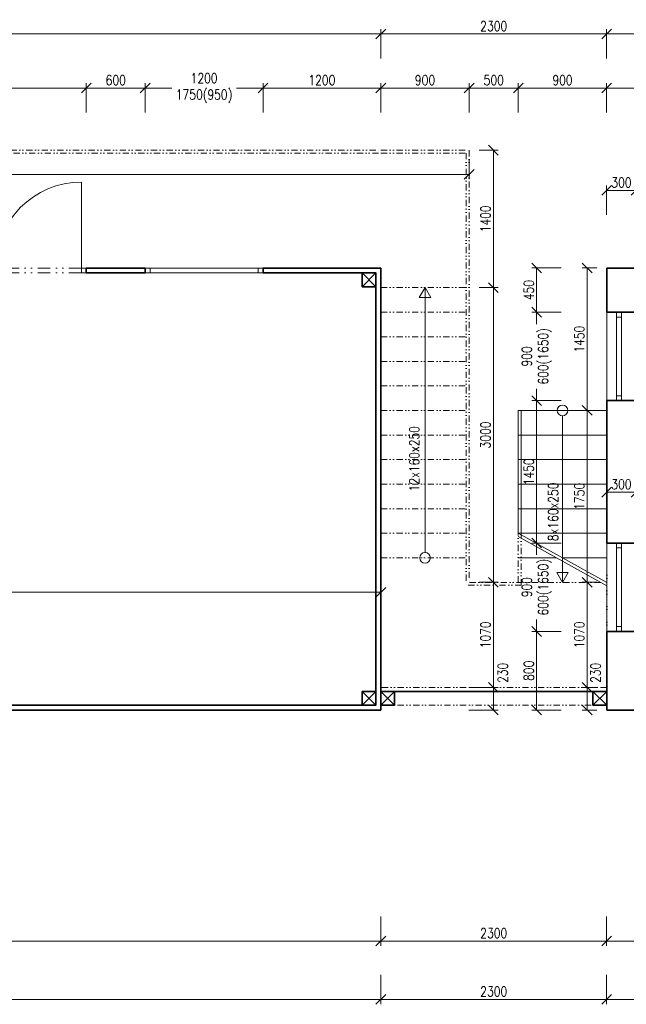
# Model space of a CAD drawing. Header units: millimetres. Extents: x -485339 to 350584, y -1189934 to 0.
# Tile 139 of 178: x 65767 to 71945, y -1099931 to -1089907. Entities that reach past the tile are written whole.
import ezdxf

# ---------------------------------------------------------------- set-up
doc = ezdxf.new("R2010")
doc.units = ezdxf.units.MM
doc.header["$LTSCALE"] = 10
doc.linetypes.add('DĚLICÍ2', pattern=[15.875, 6.35, -3.175, 0, -3.175, 0, -3.175])
doc.layers.get('Defpoints').update_dxf_attribs({"color": 201})
for name, color, linetype, lineweight in [('St__otvory_dveře', 40, 'Continuous', 18), ('St_kóty', 132, 'Continuous', 18), ('St_otvory_okna', 40, 'Continuous', 18), ('St_popis', 250, 'Continuous', 18), ('St_sloupy_konstrukce haly', 5, 'Continuous', 35), ('St_sloupy_opláštění_půdorys', 25, 'Continuous', 35), ('St_čáry_nad', 250, 'DĚLICÍ2', 18), ('St_čáry_obrys', 5, 'Continuous', 35), ('St_čáry_plné', 250, 'Continuous', 18)]:
    doc.layers.add(name, color=color, linetype=linetype, lineweight=lineweight)
doc.styles.get("Standard").update_dxf_attribs({"font": 'simplex.shx', "width": 0.8})
doc.linetypes.add('ZIGZAG', pattern='A,0.00254,-5.08,[131,ltypeshp.shx,S=5.08,R=0,X=-5.08,Y=0],-10.16,[131,ltypeshp.shx,S=5.08,R=180,X=5.08,Y=0],-5.08', length=20.32254)
doc.dimstyles.new('stavebníM50 vnitřní', dxfattribs={"dimtxt": 100, "dimasz": 100, "dimexe": 50, "dimexo": 100, "dimgap": 30, "dimtad": 1, "dimdec": 0, "dimtxsty": 'Standard', "dimblk": 'OBLIQUE', "dimcen": 2.5, "dimclrd": 256, "dimclre": 256, "dimclrt": 256, "dimadec": 0, "dimazin": 0, "dimtfac": 1, "dimtdec": 0, "dimtmove": 2, "dimatfit": 2, "dimldrblk": 'OBLIQUE', "dimfxl": 250, "dimfxlon": 1, "dimlwd": -1, "dimlwe": -1, "dimarcsym": 0})

# ---------------------------------------------------------------- blocks, each defined once
blk = doc.blocks.new('G$C541DE37C')
at = {"layer": 'St_otvory_okna', "ltscale": 2}
for points in [[(0, -900), (0, 0), (-50, 0), (-50, -900)], [(0, 0), (0, -50), (-50, -50), (-50, 0)], [(0, -900), (0, -850), (-50, -850), (-50, -900)]]:
    blk.add_lwpolyline(points, close=True, dxfattribs=at)
blk = doc.blocks.new('G$C2F820337')
at = {"layer": 'St_sloupy_opláštění_půdorys', "ltscale": 2}
blk.add_lwpolyline([(-70, -70), (70, -70), (70, 70), (-70, 70)], close=True, dxfattribs=at)
for points in [[(-70, 70), (70, -70)], [(70, 70), (-70, -70)]]:
    blk.add_lwpolyline(points, dxfattribs=at)
blk = doc.blocks.new('G$C325A9F68')
at = {"layer": 'St_otvory_okna', "ltscale": 2}
for points in [[(0, 0), (1200, 0), (1200, 50), (0, 50)], [(0, 0), (50, 0), (50, 50), (0, 50)], [(1200, 0), (1150, 0), (1150, 50), (1200, 50)]]:
    blk.add_lwpolyline(points, close=True, dxfattribs=at)
blk = doc.blocks.new('G$C73FA397A')
at = {"layer": 'St__otvory_dveře', "ltscale": 2}
for points in [[(0, -50), (50, -50), (50, 0), (0, 0)], [(1800, -50), (1850, -50), (1850, 0), (1800, 0)]]:
    blk.add_lwpolyline(points, close=True, dxfattribs=at)
at = {"layer": 'St__otvory_dveře', "linetype": 'DĚLICÍ2', "ltscale": 2}
for points in [[(1800, 0), (50, 0)], [(1800, -50), (50, -50)]]:
    blk.add_lwpolyline(points, dxfattribs=at)
at = {"layer": 'St__otvory_dveře', "ltscale": 2}
for points in [[(50, -50), (50, -925)], [(1800, -50), (1800, -925)]]:
    blk.add_lwpolyline(points, dxfattribs=at)
for centre, start, end in [((50, -50), 270, 0), ((1800, -50), 180, 270)]:
    blk.add_arc(centre, 875, start, end, dxfattribs=at)
blk = doc.blocks.new('_OBLIQUE')
at = {"color": 0, "linetype": 'ByBlock'}
blk.add_line((-0.5, -0.5), (0.5, 0.5), dxfattribs=at)
blk = doc.blocks.new('*D5977')
at = {"layer": 'Defpoints', "color": 0}
for p in [(58485, -1096291), (69445, -1096341), (69445, -1099287)]:
    blk.add_point(p, dxfattribs=at)
at = {"layer": 'St_kóty'}
for p, q in [((58485, -1099037), (58485, -1099337)), ((69445, -1099037), (69445, -1099337)), ((58485, -1099287), (69445, -1099287))]:
    blk.add_line(p, q, dxfattribs=at)
at = {"layer": 'St_kóty', "linetype": 'ByBlock', "xscale": 100, "yscale": 100, "zscale": 100, "rotation": 180}
blk.add_blockref('_OBLIQUE', (58485, -1099287), dxfattribs=at)
at = {"layer": 'St_kóty', "linetype": 'ByBlock', "xscale": 100, "yscale": 100, "zscale": 100}
blk.add_blockref('_OBLIQUE', (69445, -1099287), dxfattribs=at)
at = {"layer": 'St_kóty', "insert": (63965, -1099207), "char_height": 100, "attachment_point": 5}
blk.add_mtext('10960', dxfattribs=at)
blk = doc.blocks.new('*D5978')
at = {"layer": 'Defpoints', "color": 0}
for p in [(69445, -1096341), (71745, -1096341), (71745, -1099287)]:
    blk.add_point(p, dxfattribs=at)
at = {"layer": 'St_kóty'}
for p, q in [((69445, -1099037), (69445, -1099337)), ((71745, -1099037), (71745, -1099337)), ((69445, -1099287), (71745, -1099287))]:
    blk.add_line(p, q, dxfattribs=at)
at = {"layer": 'St_kóty', "linetype": 'ByBlock', "xscale": 100, "yscale": 100, "zscale": 100, "rotation": 180}
blk.add_blockref('_OBLIQUE', (69445, -1099287), dxfattribs=at)
at = {"layer": 'St_kóty', "linetype": 'ByBlock', "xscale": 100, "yscale": 100, "zscale": 100}
blk.add_blockref('_OBLIQUE', (71745, -1099287), dxfattribs=at)
at = {"layer": 'St_kóty', "insert": (70595, -1099207), "char_height": 100, "attachment_point": 5}
blk.add_mtext('2300', dxfattribs=at)
blk = doc.blocks.new('*D5979')
at = {"layer": 'Defpoints', "color": 0}
for p in [(71745, -1096341), (72545, -1096343), (72545, -1099287)]:
    blk.add_point(p, dxfattribs=at)
at = {"layer": 'St_kóty'}
for p, q in [((71745, -1099037), (71745, -1099337)), ((72545, -1099037), (72545, -1099337)), ((71745, -1099287), (72545, -1099287))]:
    blk.add_line(p, q, dxfattribs=at)
at = {"layer": 'St_kóty', "linetype": 'ByBlock', "xscale": 100, "yscale": 100, "zscale": 100, "rotation": 180}
blk.add_blockref('_OBLIQUE', (71745, -1099287), dxfattribs=at)
at = {"layer": 'St_kóty', "linetype": 'ByBlock', "xscale": 100, "yscale": 100, "zscale": 100}
blk.add_blockref('_OBLIQUE', (72545, -1099287), dxfattribs=at)
at = {"layer": 'St_kóty', "insert": (72145, -1099207), "char_height": 100, "attachment_point": 5}
blk.add_mtext('800', dxfattribs=at)
blk = doc.blocks.new('*D6004')
at = {"layer": 'Defpoints', "color": 0}
for p in [(47745, -1096935), (69445, -1096935), (69445, -1099881)]:
    blk.add_point(p, dxfattribs=at)
at = {"layer": 'St_kóty'}
for p, q in [((47745, -1099631), (47745, -1099931)), ((69445, -1099631), (69445, -1099931)), ((47745, -1099881), (69445, -1099881))]:
    blk.add_line(p, q, dxfattribs=at)
at = {"layer": 'St_kóty', "linetype": 'ByBlock', "xscale": 100, "yscale": 100, "zscale": 100, "rotation": 180}
blk.add_blockref('_OBLIQUE', (47745, -1099881), dxfattribs=at)
at = {"layer": 'St_kóty', "linetype": 'ByBlock', "xscale": 100, "yscale": 100, "zscale": 100}
blk.add_blockref('_OBLIQUE', (69445, -1099881), dxfattribs=at)
at = {"layer": 'St_kóty', "insert": (58595, -1099801), "char_height": 100, "attachment_point": 5}
blk.add_mtext('21700', dxfattribs=at)
blk = doc.blocks.new('*D6005')
at = {"layer": 'Defpoints', "color": 0}
for p in [(69445, -1096935), (71745, -1096935), (71745, -1099881)]:
    blk.add_point(p, dxfattribs=at)
at = {"layer": 'St_kóty'}
for p, q in [((69445, -1099631), (69445, -1099931)), ((71745, -1099631), (71745, -1099931)), ((69445, -1099881), (71745, -1099881))]:
    blk.add_line(p, q, dxfattribs=at)
at = {"layer": 'St_kóty', "linetype": 'ByBlock', "xscale": 100, "yscale": 100, "zscale": 100, "rotation": 180}
blk.add_blockref('_OBLIQUE', (69445, -1099881), dxfattribs=at)
at = {"layer": 'St_kóty', "linetype": 'ByBlock', "xscale": 100, "yscale": 100, "zscale": 100}
blk.add_blockref('_OBLIQUE', (71745, -1099881), dxfattribs=at)
at = {"layer": 'St_kóty', "insert": (70595, -1099801), "char_height": 100, "attachment_point": 5}
blk.add_mtext('2300', dxfattribs=at)
blk = doc.blocks.new('*D6006')
at = {"layer": 'Defpoints', "color": 0}
for p in [(71745, -1096935), (83245, -1097385), (83245, -1099881)]:
    blk.add_point(p, dxfattribs=at)
at = {"layer": 'St_kóty'}
for p, q in [((71745, -1099631), (71745, -1099931)), ((83245, -1099631), (83245, -1099931)), ((71745, -1099881), (83245, -1099881))]:
    blk.add_line(p, q, dxfattribs=at)
at = {"layer": 'St_kóty', "linetype": 'ByBlock', "xscale": 100, "yscale": 100, "zscale": 100, "rotation": 180}
blk.add_blockref('_OBLIQUE', (71745, -1099881), dxfattribs=at)
at = {"layer": 'St_kóty', "linetype": 'ByBlock', "xscale": 100, "yscale": 100, "zscale": 100}
blk.add_blockref('_OBLIQUE', (83245, -1099881), dxfattribs=at)
at = {"layer": 'St_kóty', "insert": (77495, -1099801), "char_height": 100, "attachment_point": 5}
blk.add_mtext('11500', dxfattribs=at)
blk = doc.blocks.new('*D6015')
at = {"layer": 'Defpoints', "color": 0}
for p in [(69445, -1090053), (47745, -1091160), (69445, -1092274)]:
    blk.add_point(p, dxfattribs=at)
at = {"layer": 'St_kóty'}
for p, q in [((47745, -1090303), (47745, -1090003)), ((47745, -1090053), (69445, -1090053)), ((69445, -1090303), (69445, -1090003))]:
    blk.add_line(p, q, dxfattribs=at)
at = {"layer": 'St_kóty', "linetype": 'ByBlock', "xscale": 100, "yscale": 100, "zscale": 100, "rotation": 180}
blk.add_blockref('_OBLIQUE', (47745, -1090053), dxfattribs=at)
at = {"layer": 'St_kóty', "linetype": 'ByBlock', "xscale": 100, "yscale": 100, "zscale": 100}
blk.add_blockref('_OBLIQUE', (69445, -1090053), dxfattribs=at)
at = {"layer": 'St_kóty', "insert": (58595, -1089973), "char_height": 100, "attachment_point": 5}
blk.add_mtext('21700', dxfattribs=at)
blk = doc.blocks.new('*D6016')
at = {"layer": 'Defpoints', "color": 0}
for p in [(71745, -1090053), (69445, -1092274), (71745, -1092274)]:
    blk.add_point(p, dxfattribs=at)
at = {"layer": 'St_kóty'}
for p, q in [((69445, -1090303), (69445, -1090003)), ((69445, -1090053), (71745, -1090053)), ((71745, -1090303), (71745, -1090003))]:
    blk.add_line(p, q, dxfattribs=at)
at = {"layer": 'St_kóty', "linetype": 'ByBlock', "xscale": 100, "yscale": 100, "zscale": 100, "rotation": 180}
blk.add_blockref('_OBLIQUE', (69445, -1090053), dxfattribs=at)
at = {"layer": 'St_kóty', "linetype": 'ByBlock', "xscale": 100, "yscale": 100, "zscale": 100}
blk.add_blockref('_OBLIQUE', (71745, -1090053), dxfattribs=at)
at = {"layer": 'St_kóty', "insert": (70595, -1089973), "char_height": 100, "attachment_point": 5}
blk.add_mtext('2300', dxfattribs=at)
blk = doc.blocks.new('*D6017')
at = {"layer": 'Defpoints', "color": 0}
for p in [(82055, -1090053), (71745, -1092274), (82055, -1092274)]:
    blk.add_point(p, dxfattribs=at)
at = {"layer": 'St_kóty'}
for p, q in [((71745, -1090303), (71745, -1090003)), ((71745, -1090053), (82055, -1090053)), ((82055, -1090303), (82055, -1090003))]:
    blk.add_line(p, q, dxfattribs=at)
at = {"layer": 'St_kóty', "linetype": 'ByBlock', "xscale": 100, "yscale": 100, "zscale": 100, "rotation": 180}
blk.add_blockref('_OBLIQUE', (71745, -1090053), dxfattribs=at)
at = {"layer": 'St_kóty', "linetype": 'ByBlock', "xscale": 100, "yscale": 100, "zscale": 100}
blk.add_blockref('_OBLIQUE', (82055, -1090053), dxfattribs=at)
at = {"layer": 'St_kóty', "insert": (76900, -1089973), "char_height": 100, "attachment_point": 5}
blk.add_mtext('10310', dxfattribs=at)
blk = doc.blocks.new('*D6032')
at = {"layer": 'Defpoints', "color": 0}
for p in [(66445, -1090603), (64595, -1093311), (66445, -1093311)]:
    blk.add_point(p, dxfattribs=at)
at = {"layer": 'St_kóty'}
for p, q in [((64595, -1090853), (64595, -1090553)), ((66445, -1090853), (66445, -1090553)), ((64595, -1090603), (65328, -1090603)), ((66445, -1090603), (65670, -1090603))]:
    blk.add_line(p, q, dxfattribs=at)
at = {"layer": 'St_kóty', "linetype": 'ByBlock', "xscale": 100, "yscale": 100, "zscale": 100, "rotation": 180}
blk.add_blockref('_OBLIQUE', (64595, -1090603), dxfattribs=at)
at = {"layer": 'St_kóty', "linetype": 'ByBlock', "xscale": 100, "yscale": 100, "zscale": 100}
blk.add_blockref('_OBLIQUE', (66445, -1090603), dxfattribs=at)
at = {"layer": 'St_kóty', "insert": (65499, -1090603), "char_height": 100, "attachment_point": 5}
blk.add_mtext('1850\\P2600', dxfattribs=at)
blk = doc.blocks.new('*D6033')
at = {"layer": 'Defpoints', "color": 0}
for p in [(67045, -1090603), (66445, -1093311), (67045, -1093311)]:
    blk.add_point(p, dxfattribs=at)
at = {"layer": 'St_kóty'}
for p, q in [((66445, -1090853), (66445, -1090553)), ((67045, -1090853), (67045, -1090553)), ((66445, -1090603), (67045, -1090603))]:
    blk.add_line(p, q, dxfattribs=at)
at = {"layer": 'St_kóty', "linetype": 'ByBlock', "xscale": 100, "yscale": 100, "zscale": 100, "rotation": 180}
blk.add_blockref('_OBLIQUE', (66445, -1090603), dxfattribs=at)
at = {"layer": 'St_kóty', "linetype": 'ByBlock', "xscale": 100, "yscale": 100, "zscale": 100}
blk.add_blockref('_OBLIQUE', (67045, -1090603), dxfattribs=at)
at = {"layer": 'St_kóty', "insert": (66745, -1090523), "char_height": 100, "attachment_point": 5}
blk.add_mtext('600', dxfattribs=at)
blk = doc.blocks.new('*D6034')
at = {"layer": 'Defpoints', "color": 0}
for p in [(68245, -1090603), (67045, -1093311), (68245, -1093311)]:
    blk.add_point(p, dxfattribs=at)
at = {"layer": 'St_kóty'}
for p, q in [((67045, -1090853), (67045, -1090553)), ((68245, -1090853), (68245, -1090553)), ((67045, -1090603), (67316, -1090603)), ((68245, -1090603), (67974, -1090603))]:
    blk.add_line(p, q, dxfattribs=at)
at = {"layer": 'St_kóty', "linetype": 'ByBlock', "xscale": 100, "yscale": 100, "zscale": 100, "rotation": 180}
blk.add_blockref('_OBLIQUE', (67045, -1090603), dxfattribs=at)
at = {"layer": 'St_kóty', "linetype": 'ByBlock', "xscale": 100, "yscale": 100, "zscale": 100}
blk.add_blockref('_OBLIQUE', (68245, -1090603), dxfattribs=at)
at = {"layer": 'St_kóty', "insert": (67645, -1090603), "char_height": 100, "attachment_point": 5}
blk.add_mtext('1200\\P1750(950)', dxfattribs=at)
blk = doc.blocks.new('*D6035')
at = {"layer": 'Defpoints', "color": 0}
for p in [(69445, -1090603), (68245, -1093311), (69445, -1093286)]:
    blk.add_point(p, dxfattribs=at)
at = {"layer": 'St_kóty'}
for p, q in [((68245, -1090853), (68245, -1090553)), ((69445, -1090853), (69445, -1090553)), ((68245, -1090603), (69445, -1090603))]:
    blk.add_line(p, q, dxfattribs=at)
at = {"layer": 'St_kóty', "linetype": 'ByBlock', "xscale": 100, "yscale": 100, "zscale": 100, "rotation": 180}
blk.add_blockref('_OBLIQUE', (68245, -1090603), dxfattribs=at)
at = {"layer": 'St_kóty', "linetype": 'ByBlock', "xscale": 100, "yscale": 100, "zscale": 100}
blk.add_blockref('_OBLIQUE', (69445, -1090603), dxfattribs=at)
at = {"layer": 'St_kóty', "insert": (68845, -1090523), "char_height": 100, "attachment_point": 5}
blk.add_mtext('1200', dxfattribs=at)
blk = doc.blocks.new('*D6036')
at = {"layer": 'Defpoints', "color": 0}
for p in [(70345, -1090603), (69445, -1093286), (70345, -1093486)]:
    blk.add_point(p, dxfattribs=at)
at = {"layer": 'St_kóty'}
for p, q in [((69445, -1090853), (69445, -1090553)), ((70345, -1090853), (70345, -1090553)), ((69445, -1090603), (70345, -1090603))]:
    blk.add_line(p, q, dxfattribs=at)
at = {"layer": 'St_kóty', "linetype": 'ByBlock', "xscale": 100, "yscale": 100, "zscale": 100, "rotation": 180}
blk.add_blockref('_OBLIQUE', (69445, -1090603), dxfattribs=at)
at = {"layer": 'St_kóty', "linetype": 'ByBlock', "xscale": 100, "yscale": 100, "zscale": 100}
blk.add_blockref('_OBLIQUE', (70345, -1090603), dxfattribs=at)
at = {"layer": 'St_kóty', "insert": (69895, -1090523), "char_height": 100, "attachment_point": 5}
blk.add_mtext('900', dxfattribs=at)
blk = doc.blocks.new('*D6037')
at = {"layer": 'Defpoints', "color": 0}
for p in [(70845, -1090603), (70345, -1093486), (70845, -1094736)]:
    blk.add_point(p, dxfattribs=at)
at = {"layer": 'St_kóty'}
for p, q in [((70345, -1090853), (70345, -1090553)), ((70845, -1090853), (70845, -1090553)), ((70345, -1090603), (70845, -1090603))]:
    blk.add_line(p, q, dxfattribs=at)
at = {"layer": 'St_kóty', "linetype": 'ByBlock', "xscale": 100, "yscale": 100, "zscale": 100, "rotation": 180}
blk.add_blockref('_OBLIQUE', (70345, -1090603), dxfattribs=at)
at = {"layer": 'St_kóty', "linetype": 'ByBlock', "xscale": 100, "yscale": 100, "zscale": 100}
blk.add_blockref('_OBLIQUE', (70845, -1090603), dxfattribs=at)
at = {"layer": 'St_kóty', "insert": (70595, -1090523), "char_height": 100, "attachment_point": 5}
blk.add_mtext('500', dxfattribs=at)
blk = doc.blocks.new('*D6038')
at = {"layer": 'Defpoints', "color": 0}
for p in [(71745, -1090603), (71745, -1093286), (70845, -1094736)]:
    blk.add_point(p, dxfattribs=at)
at = {"layer": 'St_kóty'}
for p, q in [((70845, -1090853), (70845, -1090553)), ((71745, -1090853), (71745, -1090553)), ((70845, -1090603), (71745, -1090603))]:
    blk.add_line(p, q, dxfattribs=at)
at = {"layer": 'St_kóty', "linetype": 'ByBlock', "xscale": 100, "yscale": 100, "zscale": 100, "rotation": 180}
blk.add_blockref('_OBLIQUE', (70845, -1090603), dxfattribs=at)
at = {"layer": 'St_kóty', "linetype": 'ByBlock', "xscale": 100, "yscale": 100, "zscale": 100}
blk.add_blockref('_OBLIQUE', (71745, -1090603), dxfattribs=at)
at = {"layer": 'St_kóty', "insert": (71295, -1090523), "char_height": 100, "attachment_point": 5}
blk.add_mtext('900', dxfattribs=at)
blk = doc.blocks.new('*D6039')
at = {"layer": 'Defpoints', "color": 0}
for p in [(75855, -1090603), (71745, -1093286), (75855, -1093286)]:
    blk.add_point(p, dxfattribs=at)
at = {"layer": 'St_kóty'}
for p, q in [((71745, -1090853), (71745, -1090553)), ((75855, -1090853), (75855, -1090553)), ((71745, -1090603), (75855, -1090603))]:
    blk.add_line(p, q, dxfattribs=at)
at = {"layer": 'St_kóty', "linetype": 'ByBlock', "xscale": 100, "yscale": 100, "zscale": 100, "rotation": 180}
blk.add_blockref('_OBLIQUE', (71745, -1090603), dxfattribs=at)
at = {"layer": 'St_kóty', "linetype": 'ByBlock', "xscale": 100, "yscale": 100, "zscale": 100}
blk.add_blockref('_OBLIQUE', (75855, -1090603), dxfattribs=at)
at = {"layer": 'St_kóty', "insert": (73800, -1090523), "char_height": 100, "attachment_point": 5}
blk.add_mtext('4110', dxfattribs=at)
blk = doc.blocks.new('*D6068')
at = {"layer": 'Defpoints', "color": 0}
for p in [(69445, -1095737), (58485, -1096885), (69445, -1096935)]:
    blk.add_point(p, dxfattribs=at)
at = {"layer": 'St_kóty'}
for p, q in [((58485, -1095987), (58485, -1095687)), ((58485, -1095737), (69445, -1095737)), ((69445, -1095987), (69445, -1095687))]:
    blk.add_line(p, q, dxfattribs=at)
at = {"layer": 'St_kóty', "linetype": 'ByBlock', "xscale": 100, "yscale": 100, "zscale": 100, "rotation": 180}
blk.add_blockref('_OBLIQUE', (58485, -1095737), dxfattribs=at)
at = {"layer": 'St_kóty', "linetype": 'ByBlock', "xscale": 100, "yscale": 100, "zscale": 100}
blk.add_blockref('_OBLIQUE', (69445, -1095737), dxfattribs=at)
at = {"layer": 'St_kóty', "insert": (63965, -1095657), "char_height": 100, "attachment_point": 5}
blk.add_mtext('10960', dxfattribs=at)
blk = doc.blocks.new('*D6073')
at = {"layer": 'Defpoints', "color": 0}
for p in [(70345, -1091235), (70345, -1091482), (50095, -1091837)]:
    blk.add_point(p, dxfattribs=at)
at = {"layer": 'St_kóty'}
for p, q in [((70345, -1091335), (70345, -1091532)), ((50095, -1091732), (50095, -1091432)), ((50095, -1091482), (70345, -1091482))]:
    blk.add_line(p, q, dxfattribs=at)
at = {"layer": 'St_kóty', "linetype": 'ByBlock', "xscale": 100, "yscale": 100, "zscale": 100, "rotation": 180}
blk.add_blockref('_OBLIQUE', (50095, -1091482), dxfattribs=at)
at = {"layer": 'St_kóty', "linetype": 'ByBlock', "xscale": 100, "yscale": 100, "zscale": 100}
blk.add_blockref('_OBLIQUE', (70345, -1091482), dxfattribs=at)
at = {"layer": 'St_kóty', "insert": (60220, -1091402), "char_height": 100, "attachment_point": 5}
blk.add_mtext('20250', dxfattribs=at)
blk = doc.blocks.new('*D6074')
at = {"layer": 'Defpoints', "color": 0}
for p in [(69445, -1096705), (70591, -1096705), (69445, -1096935)]:
    blk.add_point(p, dxfattribs=at)
at = {"layer": 'St_kóty'}
for p, q in [((70341, -1096705), (70641, -1096705)), ((70591, -1096935), (70591, -1096705)), ((70341, -1096935), (70641, -1096935))]:
    blk.add_line(p, q, dxfattribs=at)
at = {"layer": 'St_kóty', "linetype": 'ByBlock', "xscale": 100, "yscale": 100, "zscale": 100}
for p, rotation in [((70591, -1096705), 90), ((70591, -1096935), 270)]:
    blk.add_blockref('_OBLIQUE', p, dxfattribs=dict(at, rotation=rotation))
at = {"layer": 'St_kóty', "insert": (70687, -1096556), "char_height": 100, "attachment_point": 5, "rotation": 90}
blk.add_mtext('230', dxfattribs=at)
blk = doc.blocks.new('*D6075')
at = {"layer": 'Defpoints', "color": 0}
for p in [(70345, -1095635), (70591, -1095635), (69445, -1096705)]:
    blk.add_point(p, dxfattribs=at)
at = {"layer": 'St_kóty'}
for p, q in [((70445, -1095635), (70641, -1095635)), ((70591, -1096705), (70591, -1095635)), ((70341, -1096705), (70641, -1096705))]:
    blk.add_line(p, q, dxfattribs=at)
at = {"layer": 'St_kóty', "linetype": 'ByBlock', "xscale": 100, "yscale": 100, "zscale": 100}
for p, rotation in [((70591, -1095635), 90), ((70591, -1096705), 270)]:
    blk.add_blockref('_OBLIQUE', p, dxfattribs=dict(at, rotation=rotation))
at = {"layer": 'St_kóty', "insert": (70511, -1096170), "char_height": 100, "attachment_point": 5, "rotation": 90}
blk.add_mtext('1070', dxfattribs=at)
blk = doc.blocks.new('*D6076')
at = {"layer": 'Defpoints', "color": 0}
for p in [(70345, -1092635), (70591, -1092635), (70345, -1095635)]:
    blk.add_point(p, dxfattribs=at)
at = {"layer": 'St_kóty'}
for p, q in [((70445, -1092635), (70641, -1092635)), ((70591, -1095635), (70591, -1092635)), ((70445, -1095635), (70641, -1095635))]:
    blk.add_line(p, q, dxfattribs=at)
at = {"layer": 'St_kóty', "linetype": 'ByBlock', "xscale": 100, "yscale": 100, "zscale": 100}
for p, rotation in [((70591, -1092635), 90), ((70591, -1095635), 270)]:
    blk.add_blockref('_OBLIQUE', p, dxfattribs=dict(at, rotation=rotation))
at = {"layer": 'St_kóty', "insert": (70511, -1094135), "char_height": 100, "attachment_point": 5, "rotation": 90}
blk.add_mtext('3000', dxfattribs=at)
blk = doc.blocks.new('*D6077')
at = {"layer": 'Defpoints', "color": 0}
for p in [(70345, -1091235), (70591, -1091235), (70345, -1092635)]:
    blk.add_point(p, dxfattribs=at)
at = {"layer": 'St_kóty'}
for p, q in [((70445, -1091235), (70641, -1091235)), ((70591, -1092635), (70591, -1091235)), ((70445, -1092635), (70641, -1092635))]:
    blk.add_line(p, q, dxfattribs=at)
at = {"layer": 'St_kóty', "linetype": 'ByBlock', "xscale": 100, "yscale": 100, "zscale": 100}
for p, rotation in [((70591, -1091235), 90), ((70591, -1092635), 270)]:
    blk.add_blockref('_OBLIQUE', p, dxfattribs=dict(at, rotation=rotation))
at = {"layer": 'St_kóty', "insert": (70511, -1091935), "char_height": 100, "attachment_point": 5, "rotation": 90}
blk.add_mtext('1400', dxfattribs=at)
blk = doc.blocks.new('*D6078')
at = {"layer": 'Defpoints', "color": 0}
for p in [(71745, -1092435), (71547, -1093885), (71745, -1093885)]:
    blk.add_point(p, dxfattribs=at)
at = {"layer": 'St_kóty'}
for p, q in [((71645, -1092435), (71497, -1092435)), ((71547, -1092435), (71547, -1093885)), ((71645, -1093885), (71497, -1093885))]:
    blk.add_line(p, q, dxfattribs=at)
at = {"layer": 'St_kóty', "linetype": 'ByBlock', "xscale": 100, "yscale": 100, "zscale": 100}
for p, rotation in [((71547, -1092435), 90), ((71547, -1093885), 270)]:
    blk.add_blockref('_OBLIQUE', p, dxfattribs=dict(at, rotation=rotation))
at = {"layer": 'St_kóty', "insert": (71467, -1093160), "char_height": 100, "attachment_point": 5, "rotation": 90}
blk.add_mtext('1450', dxfattribs=at)
blk = doc.blocks.new('*D6079')
at = {"layer": 'Defpoints', "color": 0}
for p in [(71745, -1093885), (71547, -1095635), (71745, -1095635)]:
    blk.add_point(p, dxfattribs=at)
at = {"layer": 'St_kóty'}
for p, q in [((71645, -1093885), (71497, -1093885)), ((71547, -1093885), (71547, -1095635)), ((71645, -1095635), (71497, -1095635))]:
    blk.add_line(p, q, dxfattribs=at)
at = {"layer": 'St_kóty', "linetype": 'ByBlock', "xscale": 100, "yscale": 100, "zscale": 100}
for p, rotation in [((71547, -1093885), 90), ((71547, -1095635), 270)]:
    blk.add_blockref('_OBLIQUE', p, dxfattribs=dict(at, rotation=rotation))
at = {"layer": 'St_kóty', "insert": (71467, -1094760), "char_height": 100, "attachment_point": 5, "rotation": 90}
blk.add_mtext('1750', dxfattribs=at)
blk = doc.blocks.new('*D6080')
at = {"layer": 'Defpoints', "color": 0}
for p in [(71745, -1095635), (71547, -1096705), (71745, -1096705)]:
    blk.add_point(p, dxfattribs=at)
at = {"layer": 'St_kóty'}
for p, q in [((71645, -1095635), (71497, -1095635)), ((71547, -1095635), (71547, -1096705)), ((71645, -1096705), (71497, -1096705))]:
    blk.add_line(p, q, dxfattribs=at)
at = {"layer": 'St_kóty', "linetype": 'ByBlock', "xscale": 100, "yscale": 100, "zscale": 100}
for p, rotation in [((71547, -1095635), 90), ((71547, -1096705), 270)]:
    blk.add_blockref('_OBLIQUE', p, dxfattribs=dict(at, rotation=rotation))
at = {"layer": 'St_kóty', "insert": (71467, -1096170), "char_height": 100, "attachment_point": 5, "rotation": 90}
blk.add_mtext('1070', dxfattribs=at)
blk = doc.blocks.new('*D6081')
at = {"layer": 'Defpoints', "color": 0}
for p in [(71745, -1096705), (71547, -1096935), (71745, -1096935)]:
    blk.add_point(p, dxfattribs=at)
at = {"layer": 'St_kóty'}
for p, q in [((71645, -1096705), (71497, -1096705)), ((71547, -1096705), (71547, -1096935)), ((71645, -1096935), (71497, -1096935))]:
    blk.add_line(p, q, dxfattribs=at)
at = {"layer": 'St_kóty', "linetype": 'ByBlock', "xscale": 100, "yscale": 100, "zscale": 100}
for p, rotation in [((71547, -1096705), 90), ((71547, -1096935), 270)]:
    blk.add_blockref('_OBLIQUE', p, dxfattribs=dict(at, rotation=rotation))
at = {"layer": 'St_kóty', "insert": (71632, -1096557), "char_height": 100, "attachment_point": 5, "rotation": 90}
blk.add_mtext('230', dxfattribs=at)
blk = doc.blocks.new('*D6082')
at = {"layer": 'Defpoints', "color": 0}
for p in [(72045, -1096635), (72353, -1096635), (71745, -1096935)]:
    blk.add_point(p, dxfattribs=at)
at = {"layer": 'St_kóty'}
for p, q in [((72145, -1096635), (72403, -1096635)), ((72353, -1096935), (72353, -1096635)), ((72103, -1096935), (72403, -1096935))]:
    blk.add_line(p, q, dxfattribs=at)
at = {"layer": 'St_kóty', "linetype": 'ByBlock', "xscale": 100, "yscale": 100, "zscale": 100}
for p, rotation in [((72353, -1096635), 90), ((72353, -1096935), 270)]:
    blk.add_blockref('_OBLIQUE', p, dxfattribs=dict(at, rotation=rotation))
at = {"layer": 'St_kóty', "insert": (72273, -1096785), "char_height": 100, "attachment_point": 5, "rotation": 90}
blk.add_mtext('300', dxfattribs=at)
blk = doc.blocks.new('*D6086')
at = {"layer": 'Defpoints', "color": 0}
for p in [(71745, -1092435), (72353, -1092435), (72045, -1092735)]:
    blk.add_point(p, dxfattribs=at)
at = {"layer": 'St_kóty'}
for p, q in [((72103, -1092435), (72403, -1092435)), ((72353, -1092735), (72353, -1092435)), ((72145, -1092735), (72403, -1092735))]:
    blk.add_line(p, q, dxfattribs=at)
at = {"layer": 'St_kóty', "linetype": 'ByBlock', "xscale": 100, "yscale": 100, "zscale": 100}
for p, rotation in [((72353, -1092435), 90), ((72353, -1092735), 270)]:
    blk.add_blockref('_OBLIQUE', p, dxfattribs=dict(at, rotation=rotation))
at = {"layer": 'St_kóty', "insert": (72273, -1092585), "char_height": 100, "attachment_point": 5, "rotation": 90}
blk.add_mtext('300', dxfattribs=at)
blk = doc.blocks.new('*D6087')
at = {"layer": 'Defpoints', "color": 0}
for p in [(71032, -1096135), (71745, -1096135), (71745, -1096935)]:
    blk.add_point(p, dxfattribs=at)
at = {"layer": 'St_kóty'}
for p, q in [((71282, -1096135), (70982, -1096135)), ((71032, -1096935), (71032, -1096135)), ((71282, -1096935), (70982, -1096935))]:
    blk.add_line(p, q, dxfattribs=at)
at = {"layer": 'St_kóty', "linetype": 'ByBlock', "xscale": 100, "yscale": 100, "zscale": 100}
for p, rotation in [((71032, -1096135), 90), ((71032, -1096935), 270)]:
    blk.add_blockref('_OBLIQUE', p, dxfattribs=dict(at, rotation=rotation))
at = {"layer": 'St_kóty', "insert": (70952, -1096535), "char_height": 100, "attachment_point": 5, "rotation": 90}
blk.add_mtext('800', dxfattribs=at)
blk = doc.blocks.new('*D6088')
at = {"layer": 'Defpoints', "color": 0}
for p in [(71032, -1095235), (71745, -1095235), (71745, -1096135)]:
    blk.add_point(p, dxfattribs=at)
at = {"layer": 'St_kóty'}
for p, q in [((71282, -1095235), (70982, -1095235)), ((71032, -1095235), (71032, -1095356)), ((71032, -1096135), (71032, -1096014)), ((71282, -1096135), (70982, -1096135))]:
    blk.add_line(p, q, dxfattribs=at)
at = {"layer": 'St_kóty', "linetype": 'ByBlock', "xscale": 100, "yscale": 100, "zscale": 100}
for p, rotation in [((71032, -1095235), 90), ((71032, -1096135), 270)]:
    blk.add_blockref('_OBLIQUE', p, dxfattribs=dict(at, rotation=rotation))
at = {"layer": 'St_kóty', "insert": (71032, -1095685), "char_height": 100, "attachment_point": 5, "rotation": 90}
blk.add_mtext('900\\P600(1650)', dxfattribs=at)
blk = doc.blocks.new('*D6089')
at = {"layer": 'Defpoints', "color": 0}
for p in [(71032, -1093785), (71745, -1093785), (71745, -1095235)]:
    blk.add_point(p, dxfattribs=at)
at = {"layer": 'St_kóty'}
for p, q in [((71282, -1093785), (70982, -1093785)), ((71032, -1095235), (71032, -1093785)), ((71282, -1095235), (70982, -1095235))]:
    blk.add_line(p, q, dxfattribs=at)
at = {"layer": 'St_kóty', "linetype": 'ByBlock', "xscale": 100, "yscale": 100, "zscale": 100}
for p, rotation in [((71032, -1093785), 90), ((71032, -1095235), 270)]:
    blk.add_blockref('_OBLIQUE', p, dxfattribs=dict(at, rotation=rotation))
at = {"layer": 'St_kóty', "insert": (70952, -1094510), "char_height": 100, "attachment_point": 5, "rotation": 90}
blk.add_mtext('1450', dxfattribs=at)
blk = doc.blocks.new('*D6090')
at = {"layer": 'Defpoints', "color": 0}
for p in [(71032, -1092885), (71745, -1092885), (71745, -1093785)]:
    blk.add_point(p, dxfattribs=at)
at = {"layer": 'St_kóty'}
for p, q in [((71282, -1092885), (70982, -1092885)), ((71032, -1092885), (71032, -1093006)), ((71032, -1093785), (71032, -1093664)), ((71282, -1093785), (70982, -1093785))]:
    blk.add_line(p, q, dxfattribs=at)
at = {"layer": 'St_kóty', "linetype": 'ByBlock', "xscale": 100, "yscale": 100, "zscale": 100}
for p, rotation in [((71032, -1092885), 90), ((71032, -1093785), 270)]:
    blk.add_blockref('_OBLIQUE', p, dxfattribs=dict(at, rotation=rotation))
at = {"layer": 'St_kóty', "insert": (71032, -1093335), "char_height": 100, "attachment_point": 5, "rotation": 90}
blk.add_mtext('900\\P600(1650)', dxfattribs=at)
blk = doc.blocks.new('*D6091')
at = {"layer": 'Defpoints', "color": 0}
for p in [(71032, -1092435), (71745, -1092435), (71745, -1092885)]:
    blk.add_point(p, dxfattribs=at)
at = {"layer": 'St_kóty'}
for p, q in [((71282, -1092435), (70982, -1092435)), ((71032, -1092885), (71032, -1092435)), ((71282, -1092885), (70982, -1092885))]:
    blk.add_line(p, q, dxfattribs=at)
at = {"layer": 'St_kóty', "linetype": 'ByBlock', "xscale": 100, "yscale": 100, "zscale": 100}
for p, rotation in [((71032, -1092435), 90), ((71032, -1092885), 270)]:
    blk.add_blockref('_OBLIQUE', p, dxfattribs=dict(at, rotation=rotation))
at = {"layer": 'St_kóty', "insert": (70952, -1092660), "char_height": 100, "attachment_point": 5, "rotation": 90}
blk.add_mtext('450', dxfattribs=at)
blk = doc.blocks.new('*D6092')
at = {"layer": 'Defpoints', "color": 0}
for p in [(71745, -1093785), (72045, -1093785), (72045, -1094717)]:
    blk.add_point(p, dxfattribs=at)
at = {"layer": 'St_kóty'}
for p, q in [((71745, -1094467), (71745, -1094767)), ((72045, -1094467), (72045, -1094767)), ((71745, -1094717), (72045, -1094717))]:
    blk.add_line(p, q, dxfattribs=at)
at = {"layer": 'St_kóty', "linetype": 'ByBlock', "xscale": 100, "yscale": 100, "zscale": 100, "rotation": 180}
blk.add_blockref('_OBLIQUE', (71745, -1094717), dxfattribs=at)
at = {"layer": 'St_kóty', "linetype": 'ByBlock', "xscale": 100, "yscale": 100, "zscale": 100}
blk.add_blockref('_OBLIQUE', (72045, -1094717), dxfattribs=at)
at = {"layer": 'St_kóty', "insert": (71895, -1094637), "char_height": 100, "attachment_point": 5}
blk.add_mtext('300', dxfattribs=at)
blk = doc.blocks.new('*D6124')
at = {"layer": 'Defpoints', "color": 0}
for p in [(72045, -1091645), (71745, -1092435), (72045, -1092735)]:
    blk.add_point(p, dxfattribs=at)
at = {"layer": 'St_kóty'}
for p, q in [((71745, -1091895), (71745, -1091595)), ((71745, -1091645), (72045, -1091645)), ((72045, -1091895), (72045, -1091595))]:
    blk.add_line(p, q, dxfattribs=at)
at = {"layer": 'St_kóty', "linetype": 'ByBlock', "xscale": 100, "yscale": 100, "zscale": 100, "rotation": 180}
blk.add_blockref('_OBLIQUE', (71745, -1091645), dxfattribs=at)
at = {"layer": 'St_kóty', "linetype": 'ByBlock', "xscale": 100, "yscale": 100, "zscale": 100}
blk.add_blockref('_OBLIQUE', (72045, -1091645), dxfattribs=at)
at = {"layer": 'St_kóty', "insert": (71895, -1091565), "char_height": 100, "attachment_point": 5}
blk.add_mtext('300', dxfattribs=at)

msp = doc.modelspace()

# ---------------------------------------------------------------- linework, layer by layer
at = {"layer": 'St_sloupy_konstrukce haly', "linetype": 'ZIGZAG', "ltscale": 0.5}
msp.add_lwpolyline([(71745.3, -1096745.4), (69445.3, -1096745.4)], dxfattribs=at)
at = {"layer": 'St_čáry_nad'}
for points in [[(50096.3, -1092435.4), (50096.3, -1091235.4), (69445.3, -1091235.4), (70345.3, -1091235.4), (70345.3, -1095635.4)], [(50126.3, -1092435.4), (50126.3, -1091265.4), (69445.3, -1091265.4), (70315.3, -1091265.4), (70315.3, -1095665.4)], [(69445.3, -1092635.4), (70345.3, -1092635.4)], [(69445.3, -1092885.4), (70345.3, -1092885.4)], [(69445.3, -1093135.4), (70345.3, -1093135.4)], [(69445.3, -1093385.4), (70345.3, -1093385.4)], [(69445.3, -1093635.4), (70345.3, -1093635.4)], [(69445.3, -1093885.4), (70345.3, -1093885.4)], [(69445.3, -1094135.4), (70345.3, -1094135.4)], [(69445.3, -1094385.4), (70345.3, -1094385.4)], [(69445.3, -1094635.4), (70345.3, -1094635.4)], [(69445.3, -1094885.4), (70345.3, -1094885.4)], [(69445.3, -1095135.4), (70345.3, -1095135.4)], [(70845.3, -1095635.4), (70845.3, -1095135.4)], [(70875.3, -1095665.4), (70875.3, -1095152.1)], [(69445.3, -1095385.4), (70345.3, -1095385.4)], [(71745.3, -1096485.4), (71745.3, -1095469.7)], [(70875.3, -1095665.4), (70315.3, -1095665.4)], [(71683.5, -1095635.4), (70345.3, -1095635.4)], [(71745.3, -1096705.2), (69445.3, -1096705.2)], [(71745.3, -1096885.4), (69445.3, -1096885.4)]]:
    msp.add_lwpolyline(points, dxfattribs=at)
at = {"layer": 'St_čáry_obrys'}
for points in [[(66445.3, -1092485.4), (66445.3, -1092435.4)], [(66445.3, -1092435.4), (67045.3, -1092435.4)], [(67045.3, -1092485.4), (67045.3, -1092435.4)], [(69445.3, -1092435.4), (68245.3, -1092435.4)], [(68245.3, -1092485.4), (68245.3, -1092435.4)], [(69445.3, -1096935.4), (69445.3, -1092435.4)], [(67045.3, -1092485.4), (66445.3, -1092485.4)], [(69395.3, -1092485.4), (68245.3, -1092485.4)], [(69395.3, -1096885.4), (69395.3, -1092485.4)], [(69395.3, -1093862.4), (69395.3, -1092485.4)], [(47745.3, -1096935.4), (69445.3, -1096935.4)], [(63195.3, -1096885.4), (69395.3, -1096885.4)]]:
    msp.add_lwpolyline(points, dxfattribs=at)
at = {"layer": 'St_čáry_obrys', "ltscale": 2}
for points in [[(71745.3, -1092885.4), (71745.3, -1092435.4)], [(75855.3, -1092435.4), (71745.3, -1092435.4)], [(71745.3, -1092885.4), (72045.3, -1092885.4)], [(71745.3, -1095235.4), (71745.3, -1093785.4)], [(71745.3, -1093785.4), (72045.3, -1093785.4)], [(71745.3, -1095235.4), (72045.3, -1095235.4)], [(71745.3, -1096935.4), (71745.3, -1096135.4)], [(71745.3, -1096135.4), (72045.3, -1096135.4)], [(71745.3, -1096935.4), (72545.3, -1096935.4)]]:
    msp.add_lwpolyline(points, dxfattribs=at)
at = {"layer": 'St_čáry_plné', "ltscale": 2}
for points in [[(69895.3, -1092635.4), (69836.7, -1092736.8), (69953.8, -1092736.8)], [(71295.3, -1095635.4), (71236.7, -1095533.9), (71353.8, -1095533.9)]]:
    msp.add_lwpolyline(points, close=True, dxfattribs=at)
for points in [[(69895.3, -1095330.8), (69895.3, -1092635.4)], [(71295.3, -1093940), (71295.3, -1095635.4)]]:
    msp.add_lwpolyline(points, dxfattribs=at)
at = {"layer": 'St_čáry_plné'}
for points in [[(71745.3, -1092885.4), (71745.3, -1093785.4)], [(71745.3, -1095469.7), (71745.3, -1093685.4)], [(70845.3, -1095135.4), (70845.3, -1093885.4)], [(71745.3, -1093885.4), (70845.3, -1093885.4)], [(70875.3, -1095152.1), (70875.3, -1093885.4)], [(71745.3, -1094135.4), (70845.3, -1094135.4)], [(71745.3, -1094385.4), (70845.3, -1094385.4)], [(71745.3, -1094635.4), (70845.3, -1094635.4)], [(71745.3, -1094885.4), (70845.3, -1094885.4)], [(71745.3, -1095135.4), (70845.3, -1095135.4)], [(70845.3, -1095135.4), (71745.3, -1095635.4)], [(70845.3, -1095169.7), (71745.3, -1095669.7)], [(71745.3, -1095235.4), (71745.3, -1096135.4)], [(71233.5, -1095385.4), (70845.3, -1095385.4)], [(71745.3, -1095385.4), (71295.3, -1095385.4)]]:
    msp.add_lwpolyline(points, dxfattribs=at)
at = {"layer": 'St_čáry_plné', "ltscale": 2}
for centre in [(71295.3, -1093885.4), (69895.3, -1095385.4)]:
    msp.add_circle(centre, 54.6, dxfattribs=at)

# ---------------------------------------------------------------- block references
at = {"layer": 'St__otvory_dveře', "xscale": -1, "rotation": 180}
msp.add_blockref('G$C73FA397A', (64595.3, -1092485.4), dxfattribs=at)
at = {"layer": 'St_otvory_okna', "ltscale": 2}
msp.add_blockref('G$C325A9F68', (67045.3, -1092485.4), dxfattribs=at)
at = {"layer": 'St_otvory_okna'}
for p in [(71895.3, -1092885.4), (71895.3, -1095235.4)]:
    msp.add_blockref('G$C541DE37C', p, dxfattribs=at)
at = {"layer": 'St_sloupy_opláštění_půdorys', "ltscale": 2}
for p in [(69325.3, -1092555.4), (69325.3, -1096815.4), (69515.3, -1096815.4), (71675.3, -1096815.4)]:
    msp.add_blockref('G$C2F820337', p, dxfattribs=at)

# ---------------------------------------------------------------- texts
at = {"layer": 'St_popis', "ltscale": 2, "width": 0.8}
for s, p in [('12x160x250', (69835.4, -1094710)), ('8x160x250', (71250.6, -1095216.2))]:
    msp.add_text(s, height=100, rotation=90, dxfattribs=at).set_placement(p)

# ---------------------------------------------------------------- dimensions: what is measured, and where the dimension line sits
at = {"layer": 'St_kóty'}
for base, p1, p2, picture, middle in [((69445.3, -1090053.1), (47745.3, -1091160.1), (69445.3, -1092273.8), '*D6015', (58595.3, -1089973.1)), ((71745.3, -1090053.1), (69445.3, -1092273.8), (71745.3, -1092273.8), '*D6016', (70595.3, -1089973.1)), ((82055.3, -1090053.1), (71745.3, -1092273.8), (82055.3, -1092273.8), '*D6017', (76900.3, -1089973.1)), ((67045.3, -1090603.1), (66445.3, -1093311.3), (67045.3, -1093311.3), '*D6033', (66745.3, -1090523.1)), ((69445.3, -1090603.1), (68245.3, -1093311.3), (69445.3, -1093286.3), '*D6035', (68845.3, -1090523.1)), ((70345.3, -1090603.1), (69445.3, -1093286.3), (70345.3, -1093486.3), '*D6036', (69895.3, -1090523.1)), ((70845.3, -1090603.1), (70345.3, -1093486.3), (70845.3, -1094736.3), '*D6037', (70595.3, -1090523.1)), ((71745.3, -1090603.1), (70845.3, -1094736.3), (71745.3, -1093286.3), '*D6038', (71295.3, -1090523.1)), ((75855.3, -1090603.1), (71745.3, -1093286.3), (75855.3, -1093286.3), '*D6039', (73800.3, -1090523.1)), ((70345.2509, -1091482.0822), (50094.7992, -1091836.7683), (70345.2509, -1091235.3912), '*D6073', (60220.0251, -1091402.0822)), ((72045.3, -1091644.8), (71745.3, -1092435.4), (72045.3, -1092735.4), '*D6124', (71895.3, -1091564.8)), ((72045.3, -1094716.8), (71745.3, -1093785.4), (72045.3, -1093785.4), '*D6092', (71895.3, -1094636.8)), ((69445.3, -1095737), (58485.3, -1096885.4), (69445.3, -1096935.4), '*D6068', (63965.3, -1095657)), ((69445.3, -1099287), (58485.3, -1096291.5), (69445.3, -1096341.5), '*D5977', (63965.3, -1099207)), ((71745.3, -1099287), (69445.3, -1096341.5), (71745.3, -1096341.5), '*D5978', (70595.3, -1099207)), ((72545.3, -1099287), (71745.3, -1096341.5), (72545.3, -1096343.1), '*D5979', (72145.3, -1099207)), ((69445.3, -1099881), (47745.3, -1096935.4), (69445.3, -1096935.4), '*D6004', (58595.3, -1099801)), ((71745.3, -1099881), (69445.3, -1096935.4), (71745.3, -1096935.4), '*D6005', (70595.3, -1099801)), ((83245.3, -1099881), (71745.3, -1096935.4), (83245.3, -1097385.4), '*D6006', (77495.3, -1099801))]:
    dim = msp.add_linear_dim(base=base, p1=p1, p2=p2, dimstyle='stavebníM50 vnitřní', dxfattribs=at)
    dim.commit()
    dim.dimension.update_dxf_attribs({"geometry": picture, "text_midpoint": middle})
for base, p1, p2, text, picture, middle in [((66445.3, -1090603.1), (64595.3, -1093311.3), (66445.3, -1093311.3), '<>\\P2600', '*D6032', (65499, -1090603.1)), ((68245.3, -1090603.1), (67045.3, -1093311.3), (68245.3, -1093311.3), '<>\\P1750(950)', '*D6034', (67645.3, -1090603.1))]:
    dim = msp.add_linear_dim(base=base, p1=p1, p2=p2, text=text, dimstyle='stavebníM50 vnitřní', dxfattribs=at)
    dim.commit()
    dim.dimension.update_dxf_attribs({"geometry": picture, "text_midpoint": middle, "dimtype": 160})
for base, p1, p2, picture, middle in [((70591.3, -1091235.4), (70345.3, -1092635.4), (70345.3, -1091235.4), '*D6077', (70511.3, -1091935.4)), ((71031.6, -1092435.4), (71745.3, -1092885.4), (71745.3, -1092435.4), '*D6091', (70951.6, -1092660.4)), ((71546.8, -1093885.4), (71745.3, -1092435.4), (71745.3, -1093885.4), '*D6078', (71466.8, -1093160.4)), ((72353.4, -1092435.4), (72045.3, -1092735.4), (71745.3, -1092435.4), '*D6086', (72273.4, -1092585.4)), ((70591.3, -1092635.4), (70345.3, -1095635.4), (70345.3, -1092635.4), '*D6076', (70511.3, -1094135.4)), ((71031.6, -1093785.4), (71745.3, -1095235.4), (71745.3, -1093785.4), '*D6089', (70951.6, -1094510.4)), ((71546.8, -1095635.4), (71745.3, -1093885.4), (71745.3, -1095635.4), '*D6079', (71466.8, -1094760.4)), ((70591.3, -1095635.4), (69445.3, -1096705.2), (70345.3, -1095635.4), '*D6075', (70511.3, -1096170.3)), ((71546.8, -1096705.2), (71745.3, -1095635.4), (71745.3, -1096705.2), '*D6080', (71466.8, -1096170.3)), ((71031.6, -1096135.4), (71745.3, -1096935.4), (71745.3, -1096135.4), '*D6087', (70951.6, -1096535.4)), ((72353.4, -1096635.4), (71745.3, -1096935.4), (72045.3, -1096635.4), '*D6082', (72273.4, -1096785.4))]:
    dim = msp.add_linear_dim(base=base, p1=p1, p2=p2, angle=90, dimstyle='stavebníM50 vnitřní', dxfattribs=at)
    dim.commit()
    dim.dimension.update_dxf_attribs({"geometry": picture, "text_midpoint": middle})
for base, p1, p2, picture, middle in [((71031.6, -1092885.4), (71745.3, -1093785.4), (71745.3, -1092885.4), '*D6090', (71031.6, -1093335.4)), ((71031.6, -1095235.4), (71745.3, -1096135.4), (71745.3, -1095235.4), '*D6088', (71031.6, -1095685.4))]:
    dim = msp.add_linear_dim(base=base, p1=p1, p2=p2, angle=90, text='<>\\P600(1650)', dimstyle='stavebníM50 vnitřní', override={"dimtxsty": 'Standard'}, dxfattribs=at)
    dim.commit()
    dim.dimension.update_dxf_attribs({"geometry": picture, "text_midpoint": middle, "dimtype": 160})
for base, p1, p2, picture, middle in [((70591.3, -1096705.2), (69445.3, -1096935.4), (69445.3, -1096705.2), '*D6074', (70686.6, -1096556)), ((71546.8, -1096935.4), (71745.3, -1096705.2), (71745.3, -1096935.4), '*D6081', (71631.5, -1096557))]:
    dim = msp.add_linear_dim(base=base, p1=p1, p2=p2, angle=90, dimstyle='stavebníM50 vnitřní', dxfattribs=at)
    dim.commit()
    dim.dimension.update_dxf_attribs({"geometry": picture, "text_midpoint": middle, "dimtype": 160})

doc.saveas('drawing.dxf')
